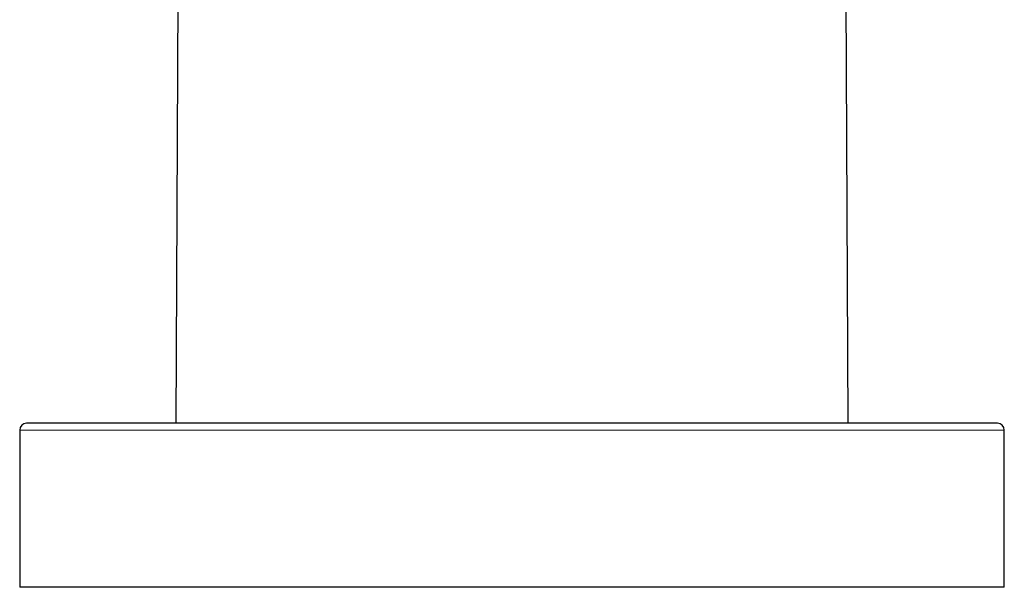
# Model space of a CAD drawing. Header units: millimetres. Extents: x 8 to 1023, y 12 to 832.
# Tile 50 of 256: x 363 to 435, y 554 to 595. Entities that reach past the tile are written whole.
import ezdxf

# ---------------------------------------------------------------- set-up
doc = ezdxf.new("R2010")
doc.units = ezdxf.units.MM

msp = doc.modelspace()

# ---------------------------------------------------------------- linework, layer by layer
at = {"color": 7, "linetype": 'Continuous', "lineweight": 30}
for p, q in [((374.58, 609.667), (374.388, 565.585)), ((423.546, 565.585), (423.354, 609.667)), ((434.467, 565.585), (363.467, 565.585)), ((362.967, 565.085), (362.967, 553.585)), ((434.967, 553.585), (434.967, 565.085)), ((434.967, 553.585), (362.967, 553.585))]:
    msp.add_line(p, q, dxfattribs=at)
at = {"color": 8, "linetype": 'Continuous', "lineweight": 0}
msp.add_line((434.967, 565.085), (362.967, 565.085), dxfattribs=at)
at = {"color": 7, "linetype": 'Continuous', "lineweight": 30}
for centre, start, end in [((363.467, 565.085), 90, 180), ((434.467, 565.085), 0, 90)]:
    msp.add_arc(centre, 0.5, start, end, dxfattribs=at)

doc.saveas('drawing.dxf')
